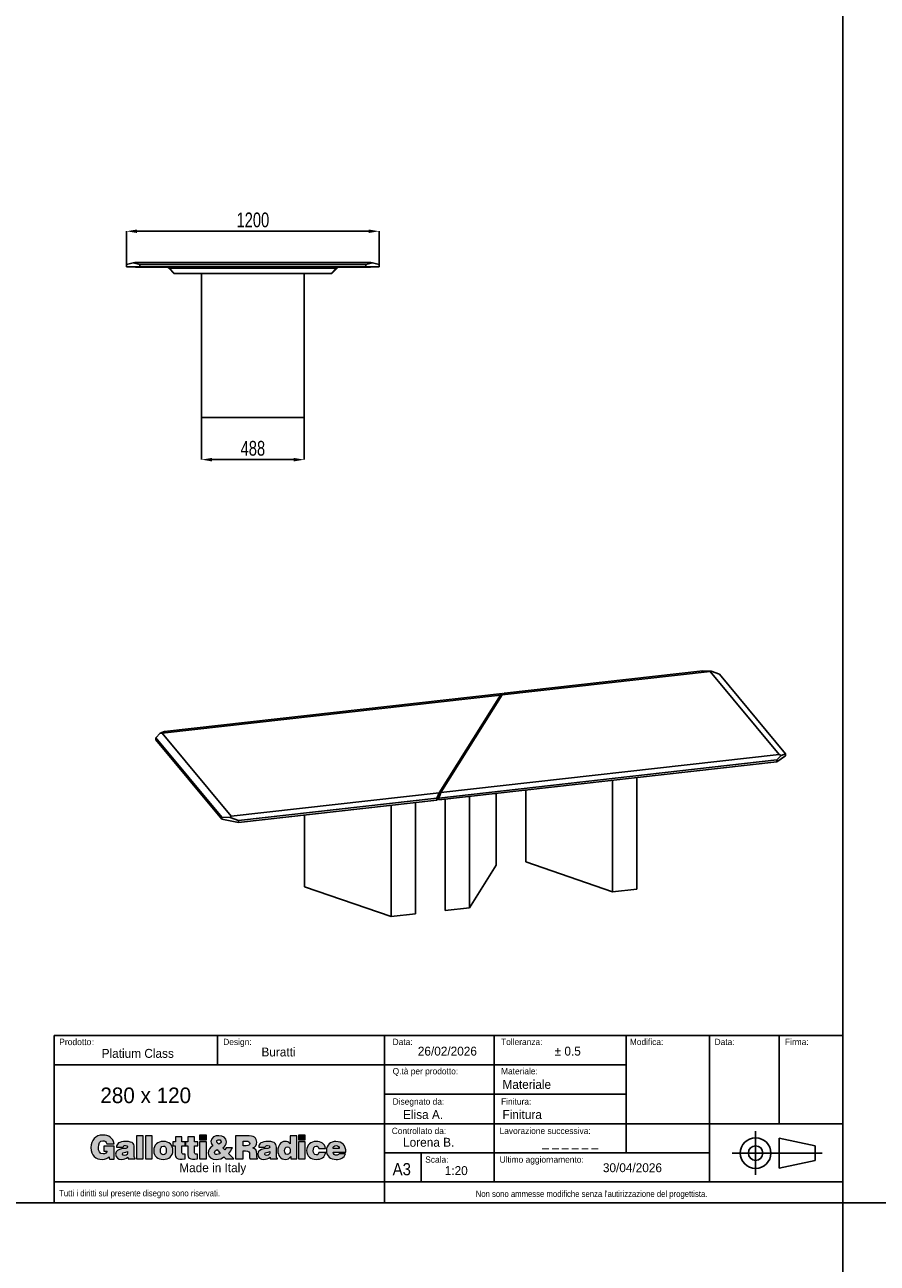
# Model space of a CAD drawing. Header units: millimetres. Extents: x 100 to 18140, y -17694 to 5840.
# Tile 13 of 19: x 4416 to 8464, y -5927 to -44. Entities that reach past the tile are written whole.
import ezdxf

# ---------------------------------------------------------------- set-up
doc = ezdxf.new("R2010")
doc.units = ezdxf.units.MM
doc.header["$LTSCALE"] = 20
doc.header["$PDSIZE"] = -1
doc.linetypes.add('PHANTOM', pattern=[12.7, 6.35, -1.27, 1.27, -1.27, 1.27, -1.27])
doc.layers.add('ANNOTAZIONI', color=8, linetype='Continuous')
doc.styles.add('SLDTEXTSTYLE1', font='GOTHIC.TTF', dxfattribs={"width": 0.913})
doc.styles.add('SLDTEXTSTYLE2', font='arial.ttf', dxfattribs={"width": 0.948})
doc.styles.add('SLDTEXTSTYLE3', font='arial.ttf', dxfattribs={"width": 0.948})
doc.styles.add('SLDTEXTSTYLE4', font='ARIALN.TTF', dxfattribs={"width": 0.87})
doc.dimstyles.new('SLDDIMSTYLE0', dxfattribs={"dimtxt": 70, "dimasz": 50, "dimexe": 0, "dimexo": 0.0625, "dimgap": 17.5, "dimtad": 1, "dimdec": 1, "dimrnd": 1e-09, "dimzin": 12, "dimdsep": 46, "dimtxsty": 'SLDTEXTSTYLE4', "dimsah": 1, "dimcen": 0.09, "dimadec": 0, "dimazin": 3, "dimtfac": 1, "dimtdec": 1, "dimtofl": 0, "dimtmove": 0, "dimatfit": 3, "dimfxl": 1, "dimfrac": 2, "dimtolj": 1, "dimtzin": 12, "dimarcsym": 0})

# ---------------------------------------------------------------- blocks, each defined once
blk = doc.blocks.new('logo_punti di controllo')
at = {"layer": 'ANNOTAZIONI'}
h = blk.add_hatch(color=256, dxfattribs=at)
edge = h.paths.add_edge_path(flags=0)
edge.add_line((564, 61), (564, 214))
edge.add_line((564, 214), (440, 214))
edge.add_line((440, 214), (440, 154))
edge.add_line((440, 154), (480, 154))
edge.add_spline(control_points=[(480, 154), (476, 135), (452, 122), (434, 122), (388, 122), (376, 158), (376, 197), (376, 246), (393, 278), (429, 278), (452, 278), (468, 266), (475, 243)], knot_values=[31.661, 31.661, 31.661, 31.661, 32.661, 32.661, 32.661, 33.661, 33.661, 33.661, 34.661, 34.661, 34.661, 35.661, 35.661, 35.661, 35.661], weights=[1, 1, 1, 1, 1, 1, 1, 1, 1, 1, 1, 1, 1], degree=3, periodic=0)
edge.add_line((475, 243), (561, 243))
edge.add_spline(control_points=[(561, 243), (550, 311), (496, 345), (430, 345), (341, 345), (286, 285), (286, 197), (286, 100), (349, 55), (419, 55), (463, 55), (488, 71), (502, 88)], knot_values=[47.825, 47.825, 47.825, 47.825, 48.825, 48.825, 48.825, 49.825, 49.825, 49.825, 50.825, 50.825, 50.825, 51.825, 51.825, 51.825, 51.825], weights=[1, 1, 1, 1, 1, 1, 1, 1, 1, 1, 1, 1, 1], degree=3, periodic=0)
edge.add_line((502, 88), (506, 61))
edge.add_line((506, 61), (564, 61))
for points in [[(908, 62), (908, 338), (828, 338), (828, 62)], [(1015, 62), (1015, 338), (935, 338), (935, 62)], [(1577, 345), (1577, 289), (1657, 289), (1657, 345)], [(2752, 345), (2752, 289), (2832, 289), (2832, 345)], [(1657, 62), (1657, 263), (1577, 263), (1577, 62)], [(2832, 62), (2832, 263), (2752, 263), (2752, 62)]]:
    blk.add_hatch(color=256, dxfattribs=at).paths.add_polyline_path(points, flags=0)
h = blk.add_hatch(color=256, dxfattribs=at)
edge = h.paths.add_edge_path(flags=0)
edge.add_line((1405, 62), (1405, 119))
edge.add_spline(control_points=[(1405, 119), (1401, 119), (1396, 119), (1392, 119), (1370, 119), (1367, 126), (1367, 144), (1367, 168), (1367, 193), (1367, 217)], knot_values=[0, 0, 0, 0, 1.792, 1.792, 1.792, 2.792, 2.792, 2.792, 13.111, 13.111, 13.111, 13.111], weights=[1, 1, 1, 1, 1, 1, 1, 1, 1, 1], degree=3, periodic=0)
edge.add_line((1367, 217), (1406, 217))
edge.add_line((1406, 217), (1406, 263))
edge.add_line((1406, 263), (1367, 263))
edge.add_line((1367, 263), (1367, 325))
edge.add_line((1367, 325), (1289, 325))
edge.add_line((1289, 325), (1289, 263))
edge.add_line((1289, 263), (1259, 263))
edge.add_line((1259, 263), (1259, 217))
edge.add_line((1259, 217), (1288, 217))
edge.add_spline(control_points=[(1288, 217), (1288, 189), (1288, 161), (1288, 133), (1288, 64), (1300, 56), (1405, 62)], knot_values=[74.044, 74.044, 74.044, 74.044, 85.937, 85.937, 85.937, 86.937, 86.937, 86.937, 86.937], weights=[1, 1, 1, 1, 1, 1, 1], degree=3, periodic=0)
h = blk.add_hatch(color=256, dxfattribs=at)
edge = h.paths.add_edge_path(flags=0)
edge.add_line((1554, 62), (1554, 119))
edge.add_spline(control_points=[(1554, 119), (1550, 119), (1546, 119), (1542, 119), (1520, 119), (1517, 126), (1517, 144), (1517, 168), (1517, 193), (1517, 217)], knot_values=[0, 0, 0, 0, 1.792, 1.792, 1.792, 2.792, 2.792, 2.792, 13.111, 13.111, 13.111, 13.111], weights=[1, 1, 1, 1, 1, 1, 1, 1, 1, 1], degree=3, periodic=0)
edge.add_line((1517, 217), (1555, 217))
edge.add_line((1555, 217), (1555, 263))
edge.add_line((1555, 263), (1517, 263))
edge.add_line((1517, 263), (1517, 325))
edge.add_line((1517, 325), (1438, 325))
edge.add_line((1438, 325), (1438, 263))
edge.add_line((1438, 263), (1409, 263))
edge.add_line((1409, 263), (1409, 217))
edge.add_line((1409, 217), (1437, 217))
edge.add_spline(control_points=[(1437, 217), (1437, 189), (1437, 161), (1437, 133), (1437, 64), (1450, 56), (1554, 62)], knot_values=[74.041, 74.041, 74.041, 74.041, 85.934, 85.934, 85.934, 86.934, 86.934, 86.934, 86.934], weights=[1, 1, 1, 1, 1, 1, 1], degree=3, periodic=0)
h = blk.add_hatch(color=256, dxfattribs=at)
edge = h.paths.add_edge_path(flags=0)
edge.add_line((1866, 85), (1888, 62))
edge.add_line((1888, 62), (1984, 62))
edge.add_line((1984, 62), (1921, 127))
edge.add_spline(control_points=[(1921, 127), (1940, 147), (1954, 170), (1967, 194)], knot_values=[26.367462, 26.367462, 26.367462, 26.367462, 27.367462, 27.367462, 27.367462, 27.367462], weights=[1, 1, 1, 1], degree=3, periodic=0)
edge.add_line((1967, 194), (1894, 194))
edge.add_spline(control_points=[(1894, 194), (1890, 185), (1884, 177), (1876, 171)], knot_values=[37.686462, 37.686462, 37.686462, 37.686462, 38.686462, 38.686462, 38.686462, 38.686462], weights=[1, 1, 1, 1], degree=3, periodic=0)
edge.add_line((1876, 171), (1853, 195))
edge.add_spline(control_points=[(1853, 195), (1881, 211), (1897, 232), (1897, 265), (1897, 310), (1856, 338), (1805, 338), (1762, 338), (1712, 321), (1712, 269), (1712, 248), (1721, 232), (1735, 217)], knot_values=[43.525807, 43.525807, 43.525807, 43.525807, 44.525807, 44.525807, 44.525807, 45.525807, 45.525807, 45.525807, 46.525807, 46.525807, 46.525807, 47.525807, 47.525807, 47.525807, 47.525807], weights=[1, 1, 1, 1, 1, 1, 1, 1, 1, 1, 1, 1, 1], degree=3, periodic=0)
edge.add_spline(control_points=[(1735, 217), (1700, 200), (1677, 172), (1677, 131), (1677, 78), (1724, 55), (1775, 55), (1811, 55), (1848, 70), (1866, 85)], knot_values=[47.525807, 47.525807, 47.525807, 47.525807, 48.525807, 48.525807, 48.525807, 49.525807, 49.525807, 49.525807, 50.525807, 50.525807, 50.525807, 50.525807], weights=[1, 1, 1, 1, 1, 1, 1, 1, 1, 1], degree=3, periodic=0)
edge = h.paths.add_edge_path(flags=0)
edge.add_line((1784, 172), (1820, 134))
edge.add_spline(control_points=[(1820, 134), (1825, 129), (1823, 130), (1812, 123)], knot_values=[0, 0, 0, 0, 1, 1, 1, 1], weights=[1, 1, 1, 1], degree=3, periodic=0)
edge.add_spline(control_points=[(1812, 123), (1804, 119), (1790, 113), (1781, 113), (1765, 113), (1754, 122), (1754, 139), (1754, 154), (1769, 164), (1784, 172)], knot_values=[1, 1, 1, 1, 2, 2, 2, 3, 3, 3, 4, 4, 4, 4], weights=[1, 1, 1, 1, 1, 1, 1, 1, 1, 1], degree=3, periodic=0)
edge = h.paths.add_edge_path(flags=0)
edge.add_spline(control_points=[(1804, 237), (1791, 246), (1781, 256), (1781, 269), (1781, 285), (1794, 290), (1807, 290)], knot_values=[2, 2, 2, 2, 3, 3, 3, 4, 4, 4, 4], weights=[1, 1, 1, 1, 1, 1, 1], degree=3, periodic=0)
edge.add_spline(control_points=[(1807, 290), (1816, 290), (1827, 286), (1831, 278)], knot_values=[0, 0, 0, 0, 1, 1, 1, 1], weights=[1, 1, 1, 1], degree=3, periodic=0)
edge.add_spline(control_points=[(1831, 278), (1838, 255), (1822, 246), (1804, 237)], knot_values=[1, 1, 1, 1, 2, 2, 2, 2], weights=[1, 1, 1, 1], degree=3, periodic=0)
h = blk.add_hatch(color=256, dxfattribs=at)
edge = h.paths.add_edge_path(flags=0)
edge.add_line((2094, 158), (2122, 158))
edge.add_spline(control_points=[(2122, 158), (2164, 158), (2170, 146), (2170, 110), (2170, 86), (2172, 68), (2175, 62)], knot_values=[0, 0, 0, 0, 1, 1, 1, 2, 2, 2, 2], weights=[1, 1, 1, 1, 1, 1, 1], degree=3, periodic=0)
edge.add_line((2175, 62), (2266, 62))
edge.add_line((2266, 62), (2266, 70))
edge.add_spline(control_points=[(2266, 70), (2256, 70), (2257, 83), (2257, 119), (2257, 174), (2239, 181), (2210, 192)], knot_values=[16.174, 16.174, 16.174, 16.174, 17.174, 17.174, 17.174, 18.174, 18.174, 18.174, 18.174], weights=[1, 1, 1, 1, 1, 1, 1], degree=3, periodic=0)
edge.add_spline(control_points=[(2210, 192), (2242, 201), (2256, 228), (2256, 259), (2256, 313), (2226, 338), (2134, 338), (2091, 338), (2047, 338), (2004, 338)], knot_values=[18.174, 18.174, 18.174, 18.174, 19.174, 19.174, 19.174, 20.174, 20.174, 20.174, 38.639, 38.639, 38.639, 38.639], weights=[1, 1, 1, 1, 1, 1, 1, 1, 1, 1], degree=3, periodic=0)
edge.add_line((2004, 338), (2004, 62))
edge.add_line((2004, 62), (2094, 62))
edge.add_line((2094, 62), (2094, 158))
edge = h.paths.add_edge_path(flags=0)
edge.add_line((2094, 219), (2094, 274))
edge.add_spline(control_points=[(2094, 274), (2108, 274), (2122, 274), (2136, 274), (2157, 274), (2173, 264), (2173, 245), (2173, 226), (2158, 219), (2130, 219), (2118, 219), (2106, 219), (2094, 219)], knot_values=[0, 0, 0, 0, 5.974, 5.974, 5.974, 6.974, 6.974, 6.974, 7.974, 7.974, 7.974, 13.024, 13.024, 13.024, 13.024], weights=[1, 1, 1, 1, 1, 1, 1, 1, 1, 1, 1, 1, 1], degree=3, periodic=0)
h = blk.add_hatch(color=256, dxfattribs=at)
edge = h.paths.add_edge_path(flags=0)
edge.add_line((2659, 62), (2730, 62))
edge.add_line((2730, 62), (2730, 338))
edge.add_line((2730, 338), (2651, 338))
edge.add_line((2651, 338), (2651, 243))
edge.add_spline(control_points=[(2651, 243), (2634, 262), (2616, 269), (2591, 269), (2543, 269), (2506, 225), (2506, 159), (2506, 102), (2537, 56), (2597, 56), (2623, 56), (2640, 64), (2659, 89)], knot_values=[63.921, 63.921, 63.921, 63.921, 64.921, 64.921, 64.921, 65.921, 65.921, 65.921, 66.921, 66.921, 66.921, 67.921, 67.921, 67.921, 67.921], weights=[1, 1, 1, 1, 1, 1, 1, 1, 1, 1, 1, 1, 1], degree=3, periodic=0)
edge.add_line((2659, 89), (2659, 62))
edge = h.paths.add_edge_path(flags=0)
edge.add_spline(control_points=[(2619, 207), (2646, 207), (2653, 183), (2653, 161), (2653, 137), (2645, 114), (2617, 114)], knot_values=[2, 2, 2, 2, 3, 3, 3, 4, 4, 4, 4], weights=[1, 1, 1, 1, 1, 1, 1], degree=3, periodic=0)
edge.add_spline(control_points=[(2617, 114), (2591, 114), (2586, 138), (2586, 159), (2586, 182), (2593, 207), (2619, 207)], knot_values=[0, 0, 0, 0, 1, 1, 1, 2, 2, 2, 2], weights=[1, 1, 1, 1, 1, 1, 1], degree=3, periodic=0)
h = blk.add_hatch(color=256, dxfattribs=at)
edge = h.paths.add_edge_path(flags=0)
edge.add_line((730, 62), (812, 62))
edge.add_line((812, 62), (812, 66))
edge.add_spline(control_points=[(812, 66), (802, 74), (802, 80), (802, 92), (802, 123), (802, 154), (802, 185), (802, 233), (796, 269), (701, 269), (621, 269), (591, 244), (591, 201)], knot_values=[0.543, 0.543, 0.543, 0.543, 1.543, 1.543, 1.543, 14.848, 14.848, 14.848, 15.848, 15.848, 15.848, 16.848, 16.848, 16.848, 16.848], weights=[1, 1, 1, 1, 1, 1, 1, 1, 1, 1, 1, 1, 1], degree=3, periodic=0)
edge.add_line((591, 201), (668, 201))
edge.add_spline(control_points=[(668, 201), (670, 218), (685, 221), (696, 221), (704, 221), (722, 219), (722, 204), (722, 167), (579, 208), (579, 117), (579, 75), (613, 56), (651, 56), (680, 56), (703, 62), (726, 84)], knot_values=[27.71, 27.71, 27.71, 27.71, 28.71, 28.71, 28.71, 29.71, 29.71, 29.71, 30.71, 30.71, 30.71, 31.71, 31.71, 31.71, 32.71, 32.71, 32.71, 32.71], weights=[1, 1, 1, 1, 1, 1, 1, 1, 1, 1, 1, 1, 1, 1, 1, 1], degree=3, periodic=0)
edge.add_line((726, 84), (730, 62))
edge = h.paths.add_edge_path(flags=0)
edge.add_spline(control_points=[(722, 151), (724, 123), (715, 102), (687, 102)], knot_values=[2, 2, 2, 2, 3, 3, 3, 3], weights=[1, 1, 1, 1], degree=3, periodic=0)
edge.add_spline(control_points=[(687, 102), (671, 102), (661, 108), (661, 118), (661, 144), (696, 138), (722, 151)], knot_values=[0, 0, 0, 0, 1, 1, 1, 2, 2, 2, 2], weights=[1, 1, 1, 1, 1, 1, 1], degree=3, periodic=0)
h = blk.add_hatch(color=256, dxfattribs=at)
edge = h.paths.add_edge_path(flags=0)
edge.add_spline(control_points=[(1260, 164), (1260, 227), (1217, 269), (1146, 269), (1078, 269), (1032, 230), (1032, 160)], knot_values=[2, 2, 2, 2, 3, 3, 3, 4, 4, 4, 4], weights=[1, 1, 1, 1, 1, 1, 1], degree=3, periodic=0)
edge.add_spline(control_points=[(1032, 160), (1032, 92), (1082, 56), (1146, 56), (1211, 56), (1260, 91), (1260, 164)], knot_values=[0, 0, 0, 0, 1, 1, 1, 2, 2, 2, 2], weights=[1, 1, 1, 1, 1, 1, 1], degree=3, periodic=0)
edge = h.paths.add_edge_path(flags=0)
edge.add_spline(control_points=[(1146, 110), (1126, 110), (1112, 126), (1112, 164), (1112, 187), (1120, 215), (1147, 215)], knot_values=[2, 2, 2, 2, 3, 3, 3, 4, 4, 4, 4], weights=[1, 1, 1, 1, 1, 1, 1], degree=3, periodic=0)
edge.add_spline(control_points=[(1147, 215), (1168, 216), (1181, 194), (1181, 164), (1181, 126), (1168, 110), (1146, 110)], knot_values=[0, 0, 0, 0, 1, 1, 1, 2, 2, 2, 2], weights=[1, 1, 1, 1, 1, 1, 1], degree=3, periodic=0)
h = blk.add_hatch(color=256, dxfattribs=at)
edge = h.paths.add_edge_path(flags=0)
edge.add_line((2419, 62), (2501, 62))
edge.add_line((2501, 62), (2501, 66))
edge.add_spline(control_points=[(2501, 66), (2491, 74), (2490, 80), (2490, 92), (2490, 123), (2490, 154), (2490, 185), (2490, 233), (2485, 269), (2390, 269), (2310, 269), (2280, 244), (2280, 201)], knot_values=[0.543, 0.543, 0.543, 0.543, 1.543, 1.543, 1.543, 14.848, 14.848, 14.848, 15.848, 15.848, 15.848, 16.848, 16.848, 16.848, 16.848], weights=[1, 1, 1, 1, 1, 1, 1, 1, 1, 1, 1, 1, 1], degree=3, periodic=0)
edge.add_line((2280, 201), (2357, 201))
edge.add_spline(control_points=[(2357, 201), (2358, 218), (2373, 221), (2385, 221), (2393, 221), (2411, 219), (2411, 204), (2411, 167), (2268, 208), (2268, 117), (2268, 75), (2301, 56), (2339, 56), (2369, 56), (2392, 62), (2415, 84)], knot_values=[27.709, 27.709, 27.709, 27.709, 28.709, 28.709, 28.709, 29.709, 29.709, 29.709, 30.709, 30.709, 30.709, 31.709, 31.709, 31.709, 32.709, 32.709, 32.709, 32.709], weights=[1, 1, 1, 1, 1, 1, 1, 1, 1, 1, 1, 1, 1, 1, 1, 1], degree=3, periodic=0)
edge.add_line((2415, 84), (2419, 62))
edge = h.paths.add_edge_path(flags=0)
edge.add_spline(control_points=[(2411, 151), (2412, 123), (2403, 102), (2375, 102)], knot_values=[2, 2, 2, 2, 3, 3, 3, 3], weights=[1, 1, 1, 1], degree=3, periodic=0)
edge.add_spline(control_points=[(2375, 102), (2360, 102), (2350, 108), (2350, 118), (2350, 144), (2385, 138), (2411, 151)], knot_values=[0, 0, 0, 0, 1, 1, 1, 2, 2, 2, 2], weights=[1, 1, 1, 1, 1, 1, 1], degree=3, periodic=0)
h = blk.add_hatch(color=256, dxfattribs=at)
edge = h.paths.add_edge_path(flags=0)
edge.add_line((2991, 186), (3072, 186))
edge.add_spline(control_points=[(3072, 186), (3067, 246), (3016, 269), (2962, 269), (2896, 269), (2848, 229), (2848, 161), (2848, 93), (2898, 56), (2962, 56), (3018, 56), (3067, 79), (3074, 140)], knot_values=[0, 0, 0, 0, 1, 1, 1, 2, 2, 2, 3, 3, 3, 4, 4, 4, 4], weights=[1, 1, 1, 1, 1, 1, 1, 1, 1, 1, 1, 1, 1], degree=3, periodic=0)
edge.add_line((3074, 140), (2993, 140))
edge.add_spline(control_points=[(2993, 140), (2991, 124), (2983, 110), (2962, 110), (2939, 110), (2927, 130), (2927, 160), (2927, 184), (2932, 215), (2962, 215), (2971, 215), (2978, 212), (2983, 207)], knot_values=[15.404, 15.404, 15.404, 15.404, 16.404, 16.404, 16.404, 17.404, 17.404, 17.404, 18.404, 18.404, 18.404, 19.404, 19.404, 19.404, 19.404], weights=[1, 1, 1, 1, 1, 1, 1, 1, 1, 1, 1, 1, 1], degree=3, periodic=0)
edge.add_spline(control_points=[(2983, 207), (2988, 202), (2991, 195), (2991, 186)], knot_values=[19.404, 19.404, 19.404, 19.404, 20.404, 20.404, 20.404, 20.404], weights=[1, 1, 1, 1], degree=3, periodic=0)
h = blk.add_hatch(color=256, dxfattribs=at)
edge = h.paths.add_edge_path(flags=0)
edge.add_line((3162, 144), (3314, 144))
edge.add_spline(control_points=[(3314, 144), (3316, 217), (3271, 269), (3196, 269), (3132, 269), (3083, 226), (3083, 161), (3083, 93), (3132, 56), (3197, 56), (3244, 56), (3294, 73), (3308, 123)], knot_values=[0, 0, 0, 0, 1, 1, 1, 2, 2, 2, 3, 3, 3, 4, 4, 4, 4], weights=[1, 1, 1, 1, 1, 1, 1, 1, 1, 1, 1, 1, 1], degree=3, periodic=0)
edge.add_line((3308, 123), (3232, 123))
edge.add_spline(control_points=[(3232, 123), (3226, 111), (3214, 105), (3202, 105), (3181, 105), (3162, 121), (3162, 144)], knot_values=[14.806, 14.806, 14.806, 14.806, 15.806, 15.806, 15.806, 16.806, 16.806, 16.806, 16.806], weights=[1, 1, 1, 1, 1, 1, 1], degree=3, periodic=0)
edge = h.paths.add_edge_path(flags=0)
edge.add_line((3235, 185), (3162, 185))
edge.add_spline(control_points=[(3162, 185), (3162, 207), (3176, 220), (3199, 220), (3218, 220), (3235, 203), (3235, 185)], knot_values=[0, 0, 0, 0, 1, 1, 1, 2, 2, 2, 2], weights=[1, 1, 1, 1, 1, 1, 1], degree=3, periodic=0)
at = {"color": 7, "linetype": 'Continuous', "lineweight": 18}
for points, knots in [([(561, 243), (550, 311), (496, 345), (430, 345), (341, 345), (286, 285), (286, 197), (286, 100), (349, 55), (419, 55), (463, 55), (488, 71), (502, 88)], [47.825, 47.825, 47.825, 47.825, 48.825, 48.825, 48.825, 49.825, 49.825, 49.825, 50.825, 50.825, 50.825, 51.825, 51.825, 51.825, 51.825]), ([(1853, 195), (1881, 211), (1897, 232), (1897, 265), (1897, 310), (1856, 338), (1805, 338), (1762, 338), (1712, 321), (1712, 269), (1712, 248), (1721, 232), (1735, 217)], [43.525807, 43.525807, 43.525807, 43.525807, 44.525807, 44.525807, 44.525807, 45.525807, 45.525807, 45.525807, 46.525807, 46.525807, 46.525807, 47.525807, 47.525807, 47.525807, 47.525807]), ([(2210, 192), (2242, 201), (2256, 228), (2256, 259), (2256, 313), (2226, 338), (2134, 338), (2091, 338), (2047, 338), (2004, 338)], [18.174, 18.174, 18.174, 18.174, 19.174, 19.174, 19.174, 20.174, 20.174, 20.174, 38.639, 38.639, 38.639, 38.639]), ([(480, 154), (476, 135), (452, 122), (434, 122), (388, 122), (376, 158), (376, 197), (376, 246), (393, 278), (429, 278), (452, 278), (468, 266), (475, 243)], [31.661, 31.661, 31.661, 31.661, 32.661, 32.661, 32.661, 33.661, 33.661, 33.661, 34.661, 34.661, 34.661, 35.661, 35.661, 35.661, 35.661]), ([(668, 201), (670, 218), (685, 221), (696, 221), (704, 221), (722, 219), (722, 204), (722, 167), (579, 208), (579, 117), (579, 75), (613, 56), (651, 56), (680, 56), (703, 62), (726, 84)], [27.71, 27.71, 27.71, 27.71, 28.71, 28.71, 28.71, 29.71, 29.71, 29.71, 30.71, 30.71, 30.71, 31.71, 31.71, 31.71, 32.71, 32.71, 32.71, 32.71]), ([(812, 66), (802, 74), (802, 80), (802, 92), (802, 123), (802, 154), (802, 185), (802, 233), (796, 269), (701, 269), (621, 269), (591, 244), (591, 201)], [0.543, 0.543, 0.543, 0.543, 1.543, 1.543, 1.543, 14.848, 14.848, 14.848, 15.848, 15.848, 15.848, 16.848, 16.848, 16.848, 16.848]), ([(687, 102), (671, 102), (661, 108), (661, 118), (661, 144), (696, 138), (722, 151)], [0, 0, 0, 0, 1, 1, 1, 2, 2, 2, 2]), ([(1260, 164), (1260, 227), (1217, 269), (1146, 269), (1078, 269), (1032, 230), (1032, 160)], [2, 2, 2, 2, 3, 3, 3, 4, 4, 4, 4]), ([(1032, 160), (1032, 92), (1082, 56), (1146, 56), (1211, 56), (1260, 91), (1260, 164)], [0, 0, 0, 0, 1, 1, 1, 2, 2, 2, 2]), ([(1146, 110), (1126, 110), (1112, 126), (1112, 164), (1112, 187), (1120, 215), (1147, 215)], [2, 2, 2, 2, 3, 3, 3, 4, 4, 4, 4]), ([(1147, 215), (1168, 216), (1181, 194), (1181, 164), (1181, 126), (1168, 110), (1146, 110)], [0, 0, 0, 0, 1, 1, 1, 2, 2, 2, 2]), ([(1288, 217), (1288, 189), (1288, 161), (1288, 133), (1288, 64), (1300, 56), (1405, 62)], [74.044, 74.044, 74.044, 74.044, 85.937, 85.937, 85.937, 86.937, 86.937, 86.937, 86.937]), ([(1405, 119), (1401, 119), (1396, 119), (1392, 119), (1370, 119), (1367, 126), (1367, 144), (1367, 168), (1367, 193), (1367, 217)], [0, 0, 0, 0, 1.792, 1.792, 1.792, 2.792, 2.792, 2.792, 13.111, 13.111, 13.111, 13.111]), ([(1437, 217), (1437, 189), (1437, 161), (1437, 133), (1437, 64), (1450, 56), (1554, 62)], [74.041, 74.041, 74.041, 74.041, 85.934, 85.934, 85.934, 86.934, 86.934, 86.934, 86.934]), ([(1554, 119), (1550, 119), (1546, 119), (1542, 119), (1520, 119), (1517, 126), (1517, 144), (1517, 168), (1517, 193), (1517, 217)], [0, 0, 0, 0, 1.792, 1.792, 1.792, 2.792, 2.792, 2.792, 13.111, 13.111, 13.111, 13.111]), ([(1735, 217), (1700, 200), (1677, 172), (1677, 131), (1677, 78), (1724, 55), (1775, 55), (1811, 55), (1848, 70), (1866, 85)], [47.525807, 47.525807, 47.525807, 47.525807, 48.525807, 48.525807, 48.525807, 49.525807, 49.525807, 49.525807, 50.525807, 50.525807, 50.525807, 50.525807]), ([(1812, 123), (1804, 119), (1790, 113), (1781, 113), (1765, 113), (1754, 122), (1754, 139), (1754, 154), (1769, 164), (1784, 172)], [1, 1, 1, 1, 2, 2, 2, 3, 3, 3, 4, 4, 4, 4]), ([(1804, 237), (1791, 246), (1781, 256), (1781, 269), (1781, 285), (1794, 290), (1807, 290)], [2, 2, 2, 2, 3, 3, 3, 4, 4, 4, 4]), ([(2094, 274), (2108, 274), (2122, 274), (2136, 274), (2157, 274), (2173, 264), (2173, 245), (2173, 226), (2158, 219), (2130, 219), (2118, 219), (2106, 219), (2094, 219)], [0, 0, 0, 0, 5.974, 5.974, 5.974, 6.974, 6.974, 6.974, 7.974, 7.974, 7.974, 13.024, 13.024, 13.024, 13.024]), ([(2122, 158), (2164, 158), (2170, 146), (2170, 110), (2170, 86), (2172, 68), (2175, 62)], [0, 0, 0, 0, 1, 1, 1, 2, 2, 2, 2]), ([(2266, 70), (2256, 70), (2257, 83), (2257, 119), (2257, 174), (2239, 181), (2210, 192)], [16.174, 16.174, 16.174, 16.174, 17.174, 17.174, 17.174, 18.174, 18.174, 18.174, 18.174]), ([(2357, 201), (2358, 218), (2373, 221), (2385, 221), (2393, 221), (2411, 219), (2411, 204), (2411, 167), (2268, 208), (2268, 117), (2268, 75), (2301, 56), (2339, 56), (2369, 56), (2392, 62), (2415, 84)], [27.709, 27.709, 27.709, 27.709, 28.709, 28.709, 28.709, 29.709, 29.709, 29.709, 30.709, 30.709, 30.709, 31.709, 31.709, 31.709, 32.709, 32.709, 32.709, 32.709]), ([(2501, 66), (2491, 74), (2490, 80), (2490, 92), (2490, 123), (2490, 154), (2490, 185), (2490, 233), (2485, 269), (2390, 269), (2310, 269), (2280, 244), (2280, 201)], [0.543, 0.543, 0.543, 0.543, 1.543, 1.543, 1.543, 14.848, 14.848, 14.848, 15.848, 15.848, 15.848, 16.848, 16.848, 16.848, 16.848]), ([(2375, 102), (2360, 102), (2350, 108), (2350, 118), (2350, 144), (2385, 138), (2411, 151)], [0, 0, 0, 0, 1, 1, 1, 2, 2, 2, 2]), ([(2651, 243), (2634, 262), (2616, 269), (2591, 269), (2543, 269), (2506, 225), (2506, 159), (2506, 102), (2537, 56), (2597, 56), (2623, 56), (2640, 64), (2659, 89)], [63.921, 63.921, 63.921, 63.921, 64.921, 64.921, 64.921, 65.921, 65.921, 65.921, 66.921, 66.921, 66.921, 67.921, 67.921, 67.921, 67.921]), ([(2617, 114), (2591, 114), (2586, 138), (2586, 159), (2586, 182), (2593, 207), (2619, 207)], [0, 0, 0, 0, 1, 1, 1, 2, 2, 2, 2]), ([(2619, 207), (2646, 207), (2653, 183), (2653, 161), (2653, 137), (2645, 114), (2617, 114)], [2, 2, 2, 2, 3, 3, 3, 4, 4, 4, 4]), ([(3072, 186), (3067, 246), (3016, 269), (2962, 269), (2896, 269), (2848, 229), (2848, 161), (2848, 93), (2898, 56), (2962, 56), (3018, 56), (3067, 79), (3074, 140)], [0, 0, 0, 0, 1, 1, 1, 2, 2, 2, 3, 3, 3, 4, 4, 4, 4]), ([(2993, 140), (2991, 124), (2983, 110), (2962, 110), (2939, 110), (2927, 130), (2927, 160), (2927, 184), (2932, 215), (2962, 215), (2971, 215), (2978, 212), (2983, 207)], [15.404, 15.404, 15.404, 15.404, 16.404, 16.404, 16.404, 17.404, 17.404, 17.404, 18.404, 18.404, 18.404, 19.404, 19.404, 19.404, 19.404]), ([(3314, 144), (3316, 217), (3271, 269), (3196, 269), (3132, 269), (3083, 226), (3083, 161), (3083, 93), (3132, 56), (3197, 56), (3244, 56), (3294, 73), (3308, 123)], [0, 0, 0, 0, 1, 1, 1, 2, 2, 2, 3, 3, 3, 4, 4, 4, 4]), ([(3162, 185), (3162, 207), (3176, 220), (3199, 220), (3218, 220), (3235, 203), (3235, 185)], [0, 0, 0, 0, 1, 1, 1, 2, 2, 2, 2]), ([(3232, 123), (3226, 111), (3214, 105), (3202, 105), (3181, 105), (3162, 121), (3162, 144)], [14.806, 14.806, 14.806, 14.806, 15.806, 15.806, 15.806, 16.806, 16.806, 16.806, 16.806])]:
    blk.add_open_spline(points, degree=3, knots=knots, dxfattribs=at)
for points, degree in [([(828, 338), (828, 200), (828, 62)], 2), ([(908, 338), (868, 338), (828, 338)], 2), ([(908, 62), (908, 200), (908, 338)], 2), ([(935, 338), (935, 200), (935, 62)], 2), ([(1015, 338), (975, 338), (935, 338)], 2), ([(1015, 62), (1015, 200), (1015, 338)], 2), ([(1289, 325), (1289, 304), (1289, 284), (1289, 263)], 3), ([(1367, 325), (1341, 325), (1315, 325), (1289, 325)], 3), ([(1367, 263), (1367, 284), (1367, 304), (1367, 325)], 3), ([(1438, 325), (1438, 304), (1438, 284), (1438, 263)], 3), ([(1517, 325), (1491, 325), (1465, 325), (1438, 325)], 3), ([(1517, 263), (1517, 284), (1517, 304), (1517, 325)], 3), ([(1577, 345), (1577, 317), (1577, 289)], 2), ([(1657, 345), (1617, 345), (1577, 345)], 2), ([(1657, 289), (1657, 317), (1657, 345)], 2), ([(2004, 338), (2004, 246), (2004, 154), (2004, 62)], 3), ([(2651, 338), (2651, 306), (2651, 274), (2651, 243)], 3), ([(2730, 338), (2704, 338), (2677, 338), (2651, 338)], 3), ([(2730, 62), (2730, 154), (2730, 246), (2730, 338)], 3), ([(2752, 345), (2752, 317), (2752, 289)], 2), ([(2832, 345), (2792, 345), (2752, 345)], 2), ([(2832, 289), (2832, 317), (2832, 345)], 2), ([(440, 214), (440, 194), (440, 174), (440, 154)], 3), ([(564, 214), (523, 214), (482, 214), (440, 214)], 3), ([(440, 154), (454, 154), (467, 154), (480, 154)], 3), ([(475, 243), (503, 243), (532, 243), (561, 243)], 3), ([(564, 61), (564, 112), (564, 163), (564, 214)], 3), ([(591, 201), (617, 201), (642, 201), (668, 201)], 3), ([(722, 151), (724, 123), (715, 102), (687, 102)], 3), ([(1259, 263), (1259, 248), (1259, 232), (1259, 217)], 3), ([(1289, 263), (1279, 263), (1269, 263), (1259, 263)], 3), ([(1259, 217), (1269, 217), (1278, 217), (1288, 217)], 3), ([(1406, 263), (1393, 263), (1380, 263), (1367, 263)], 3), ([(1367, 217), (1380, 217), (1393, 217), (1406, 217)], 3), ([(1406, 217), (1406, 232), (1406, 248), (1406, 263)], 3), ([(1409, 263), (1409, 248), (1409, 232), (1409, 217)], 3), ([(1438, 263), (1429, 263), (1419, 263), (1409, 263)], 3), ([(1409, 217), (1418, 217), (1428, 217), (1437, 217)], 3), ([(1555, 263), (1542, 263), (1530, 263), (1517, 263)], 3), ([(1517, 217), (1530, 217), (1542, 217), (1555, 217)], 3), ([(1555, 217), (1555, 232), (1555, 248), (1555, 263)], 3), ([(1577, 289), (1617, 289), (1657, 289)], 2), ([(1577, 263), (1577, 162), (1577, 62)], 2), ([(1657, 263), (1617, 263), (1577, 263)], 2), ([(1657, 62), (1657, 162), (1657, 263)], 2), ([(1784, 172), (1796, 159), (1808, 147), (1820, 134)], 3), ([(1831, 278), (1838, 255), (1822, 246), (1804, 237)], 3), ([(1807, 290), (1816, 290), (1827, 286), (1831, 278)], 3), ([(1876, 171), (1868, 179), (1860, 187), (1853, 195)], 3), ([(1894, 194), (1890, 185), (1884, 177), (1876, 171)], 3), ([(1967, 194), (1943, 194), (1919, 194), (1894, 194)], 3), ([(1921, 127), (1940, 147), (1954, 170), (1967, 194)], 3), ([(2094, 219), (2094, 237), (2094, 255), (2094, 274)], 3), ([(2094, 158), (2103, 158), (2113, 158), (2122, 158)], 3), ([(2094, 62), (2094, 94), (2094, 126), (2094, 158)], 3), ([(2280, 201), (2305, 201), (2331, 201), (2357, 201)], 3), ([(2411, 151), (2412, 123), (2403, 102), (2375, 102)], 3), ([(2752, 289), (2792, 289), (2832, 289)], 2), ([(2752, 263), (2752, 162), (2752, 62)], 2), ([(2832, 263), (2792, 263), (2752, 263)], 2), ([(2832, 62), (2832, 162), (2832, 263)], 2), ([(2983, 207), (2988, 202), (2991, 195), (2991, 186)], 3), ([(2991, 186), (3018, 186), (3045, 186), (3072, 186)], 3), ([(3235, 185), (3211, 185), (3186, 185), (3162, 185)], 3), ([(502, 88), (504, 79), (505, 70), (506, 61)], 3), ([(506, 61), (525, 61), (545, 61), (564, 61)], 3), ([(726, 84), (727, 76), (729, 69), (730, 62)], 3), ([(730, 62), (757, 62), (785, 62), (812, 62)], 3), ([(812, 62), (812, 63), (812, 65), (812, 66)], 3), ([(828, 62), (868, 62), (908, 62)], 2), ([(935, 62), (975, 62), (1015, 62)], 2), ([(1405, 62), (1405, 81), (1405, 100), (1405, 119)], 3), ([(1554, 62), (1554, 81), (1554, 100), (1554, 119)], 3), ([(1577, 62), (1617, 62), (1657, 62)], 2), ([(1820, 134), (1825, 129), (1823, 130), (1812, 123)], 3), ([(1866, 85), (1873, 78), (1881, 70), (1888, 62)], 3), ([(1888, 62), (1920, 62), (1952, 62), (1984, 62)], 3), ([(1984, 62), (1963, 84), (1942, 105), (1921, 127)], 3), ([(2004, 62), (2034, 62), (2064, 62), (2094, 62)], 3), ([(2175, 62), (2205, 62), (2236, 62), (2266, 62)], 3), ([(2266, 62), (2266, 65), (2266, 68), (2266, 70)], 3), ([(2415, 84), (2416, 76), (2417, 69), (2419, 62)], 3), ([(2419, 62), (2446, 62), (2474, 62), (2501, 62)], 3), ([(2501, 62), (2501, 63), (2501, 65), (2501, 66)], 3), ([(2659, 89), (2659, 80), (2659, 71), (2659, 62)], 3), ([(2659, 62), (2683, 62), (2707, 62), (2730, 62)], 3), ([(2752, 62), (2792, 62), (2832, 62)], 2), ([(3074, 140), (3047, 140), (3020, 140), (2993, 140)], 3), ([(3162, 144), (3213, 144), (3264, 144), (3314, 144)], 3), ([(3308, 123), (3282, 123), (3257, 123), (3232, 123)], 3)]:
    blk.add_open_spline(points, degree=degree, dxfattribs=at)
blk = doc.blocks.new('SW_NOTE_0')
at = {"layer": 'ANNOTAZIONI', "color": 0, "attachment_point": 1}
for s, insert, char_height, style in [('Prodotto', (0, 39.3), 30.48, 'SLDTEXTSTYLE2'), (':', (155.5, 38.8), 30, 'SLDTEXTSTYLE1')]:
    blk.add_mtext(s, dxfattribs=dict(at, insert=insert, char_height=char_height, style=style))
blk = doc.blocks.new('*D19')
at = {"layer": 'ANNOTAZIONI', "color": 0, "lineweight": -2, "transparency": 16777216}
for p, q in [((5255.2, -1909.6), (5255.2, -2109.5)), ((5743.2, -1909.6), (5743.2, -2109.5)), ((5305.2, -2109.5), (5693.2, -2109.5))]:
    blk.add_line(p, q, dxfattribs=at)
at = {"layer": 'ANNOTAZIONI', "color": 0, "transparency": 16777216}
for points in [[(5305.2, -2101.2), (5305.2, -2117.9), (5255.2, -2109.5)], [(5693.2, -2101.2), (5693.2, -2117.9), (5743.2, -2109.5)]]:
    blk.add_solid(points, dxfattribs=at)
at = {"layer": 'Defpoints', "color": 0, "transparency": 16777216}
for p in [(5255.2, -1909.5), (5743.2, -1909.5), (5743.2, -2109.5)]:
    blk.add_point(p, dxfattribs=at)
at = {"layer": 'ANNOTAZIONI', "color": 0, "transparency": 16777216, "insert": (5499.2, -2020.5), "char_height": 70, "attachment_point": 2, "style": 'SLDTEXTSTYLE4'}
blk.add_mtext('\\A1;488', dxfattribs=at)
blk = doc.blocks.new('*D20')
at = {"layer": 'ANNOTAZIONI', "color": 0, "lineweight": -2, "transparency": 16777216}
for p, q in [((4899.2, -1183), (4899.2, -1024.4)), ((4949.2, -1024.4), (6049.2, -1024.4)), ((6099.2, -1183), (6099.2, -1024.4))]:
    blk.add_line(p, q, dxfattribs=at)
at = {"layer": 'ANNOTAZIONI', "color": 0, "transparency": 16777216}
for points in [[(4949.2, -1016.1), (4949.2, -1032.7), (4899.2, -1024.4)], [(6049.2, -1016.1), (6049.2, -1032.7), (6099.2, -1024.4)]]:
    blk.add_solid(points, dxfattribs=at)
at = {"layer": 'Defpoints', "color": 0, "transparency": 16777216}
for p in [(6099.2, -1024.4), (4899.2, -1183), (6099.2, -1183)]:
    blk.add_point(p, dxfattribs=at)
at = {"layer": 'ANNOTAZIONI', "color": 0, "transparency": 16777216, "insert": (5499.2, -935.4), "char_height": 70, "attachment_point": 2, "style": 'SLDTEXTSTYLE4'}
blk.add_mtext('\\A1;1200', dxfattribs=at)

msp = doc.modelspace()

# ---------------------------------------------------------------- linework, layer by layer
at = {"color": 7, "linetype": 'Continuous', "lineweight": 18}
for p, q in [((8300, -5640), (8300, 100)), ((8300, 100), (8300, -5640)), ((100, -5640), (8300, -5640)), ((8300, -5640), (100, -5640)), ((8300, -5640), (16500, -5640)), ((8300, -11380), (8300, -5640)), ((16500, -5640), (8300, -5640)), ((8300, -5640), (8300, -11380))]:
    msp.add_line(p, q, dxfattribs=at)
at = {"color": 7, "linetype": 'Continuous', "lineweight": 25}
for p, q in [((4899.2, -1183.02), (4931.02, -1175.06)), ((4931.02, -1175.06), (4939.2, -1173.02)), ((4931.02, -1175.06), (4962.84, -1183.02)), ((4939.2, -1173.02), (6059.2, -1173.02)), ((6035.56, -1183.02), (6067.38, -1175.06)), ((6067.38, -1175.06), (6059.2, -1173.02)), ((6067.38, -1175.06), (6099.2, -1183.02)), ((4899.2, -1193.02), (4899.2, -1183.02)), ((4962.84, -1193.02), (4899.2, -1193.02)), ((4941.2, -1194.52), (4941.2, -1193.02)), ((5003.67, -1194.52), (4941.2, -1194.52)), ((4962.84, -1183.02), (4962.84, -1193.02)), ((6035.56, -1183.02), (4962.84, -1183.02)), ((4962.84, -1193.02), (6035.56, -1193.02)), ((5003.67, -1193.02), (5003.67, -1194.52)), ((5994.73, -1194.52), (5003.67, -1194.52)), ((5099.2, -1199.52), (5099.2, -1194.52)), ((5099.37, -1199.69), (5099.2, -1199.52)), ((5124.2, -1224.52), (5099.37, -1199.69)), ((5104.2, -1199.52), (5894.2, -1199.52)), ((5127.73, -1224.52), (5124.2, -1224.52)), ((5870.66, -1224.52), (5127.73, -1224.52)), ((5255.2, -1909.52), (5255.2, -1224.52)), ((5255.2, -1224.52), (5255.2, -1909.52)), ((5255.2, -1224.52), (5255.2, -1909.52)), ((5743.2, -1909.52), (5743.2, -1224.52)), ((5743.2, -1909.52), (5743.2, -1224.52)), ((5874.2, -1224.52), (5870.66, -1224.52)), ((5899.03, -1199.69), (5874.2, -1224.52)), ((5899.2, -1199.52), (5899.03, -1199.69)), ((5899.2, -1194.52), (5899.2, -1199.52)), ((5994.73, -1194.52), (5994.73, -1193.02)), ((6057.2, -1194.52), (5994.73, -1194.52)), ((6035.56, -1193.02), (6035.56, -1183.02)), ((6099.2, -1193.02), (6035.56, -1193.02)), ((6057.2, -1193.02), (6057.2, -1194.52)), ((6099.2, -1183.02), (6099.2, -1193.02)), ((5743.2, -1909.52), (5255.2, -1909.52)), ((5255.2, -1909.52), (5255.2, -1909.52)), ((5255.2, -1909.52), (5255.2, -1909.52)), ((5743.2, -1909.52), (5743.2, -1909.52)), ((7670.5, -3115.57), (6683.47, -3226.71)), ((6693.87, -3219.42), (7636.2, -3113.31)), ((7675.93, -3113.7), (7636.2, -3113.31)), ((7675.93, -3113.7), (7670.5, -3115.57)), ((7997.74, -3510.36), (7670.5, -3115.57)), ((7715.66, -3128.89), (7675.93, -3113.7)), ((7715.66, -3128.89), (8029.09, -3507.02)), ((6674.64, -3227.71), (5069.2, -3408.49)), ((5080.12, -3401.14), (6685.04, -3220.42)), ((6383.47, -3692.14), (6674.64, -3227.71)), ((6674.64, -3227.71), (6383.47, -3692.14)), ((6683.47, -3226.71), (6392.3, -3691.15)), ((6392.3, -3691.15), (6683.47, -3226.71)), ((6685.04, -3220.42), (6674.64, -3227.71)), ((6683.47, -3226.71), (6674.64, -3227.71)), ((6683.47, -3226.71), (6693.87, -3219.42)), ((6685.04, -3220.42), (6685.04, -3225.62)), ((5058.98, -3408.39), (5037.85, -3430.43)), ((5080.12, -3401.14), (5058.98, -3408.39)), ((5058.98, -3408.39), (5069.2, -3408.49)), ((5069.2, -3408.49), (5396.44, -3803.29)), ((5351.28, -3808.56), (5037.85, -3430.43)), ((5037.85, -3430.43), (5037.85, -3439.73)), ((5037.85, -3439.73), (5351.28, -3817.86)), ((6392.3, -3691.15), (7997.74, -3510.36)), ((7986.82, -3536.31), (8007.96, -3514.27)), ((8029.09, -3516.32), (7986.82, -3545.6)), ((8007.96, -3514.27), (7997.74, -3510.36)), ((8007.96, -3514.27), (8029.09, -3507.02)), ((8029.09, -3507.02), (8029.09, -3516.32)), ((7986.82, -3536.31), (6381.9, -3717.03)), ((6381.9, -3726.33), (7986.82, -3545.6)), ((7986.82, -3545.6), (7986.82, -3536.31)), ((7207.49, -4162.21), (7207.49, -3633.36)), ((7322.34, -4149.28), (7322.34, -3620.43)), ((5396.44, -3803.29), (6383.47, -3692.14)), ((6383.47, -3692.14), (6373.07, -3718.03)), ((6381.9, -3717.03), (6392.3, -3691.15)), ((6383.47, -3692.14), (6392.3, -3691.15)), ((6383.47, -3692.14), (6383.47, -3710.74)), ((6654.33, -3695.65), (6654.33, -4036.43)), ((6795.45, -4020.54), (6795.45, -3679.76)), ((6373.07, -3718.03), (5430.74, -3824.14)), ((5430.74, -3833.44), (6373.07, -3727.32)), ((6156.64, -4280.55), (6156.64, -3751.69)), ((6271.49, -4267.62), (6271.49, -3738.76)), ((6373.07, -3727.32), (6383.47, -3710.74)), ((6373.07, -3718.03), (6373.07, -3727.32)), ((6381.9, -3717.03), (6381.9, -3726.33)), ((6383.47, -3710.74), (6384.48, -3710.62)), ((6412.61, -3722.87), (6412.61, -4251.72)), ((6527.46, -3709.94), (6527.46, -4238.79)), ((5351.28, -3817.86), (5351.28, -3808.56)), ((5351.28, -3808.56), (5391.01, -3808.96)), ((5430.74, -3833.44), (5351.28, -3817.86)), ((5391.01, -3808.96), (5396.44, -3803.29)), ((5391.01, -3808.96), (5430.74, -3824.14)), ((5430.74, -3824.14), (5430.74, -3833.44)), ((5744.6, -4138.87), (5744.6, -3798.09)), ((6527.46, -4238.79), (6654.33, -4036.43)), ((7207.49, -4162.21), (6795.45, -4020.54)), ((6156.64, -4280.55), (5744.6, -4138.87)), ((7322.34, -4149.28), (7207.49, -4162.21)), ((6271.49, -4267.62), (6156.64, -4280.55)), ((6412.61, -4251.72), (6527.46, -4238.79))]:
    msp.add_line(p, q, dxfattribs=at)
at = {"color": 8, "linetype": 'PHANTOM', "lineweight": 18}
for p, q in [((5102.9, -1199.69), (5127.73, -1224.52)), ((5104.2, -1194.52), (5104.2, -1199.52)), ((5870.66, -1224.52), (5895.49, -1199.69)), ((5894.2, -1199.52), (5894.2, -1194.52))]:
    msp.add_line(p, q, dxfattribs=at)
at = {"color": 7, "linetype": 'Continuous', "lineweight": 25}
for centre, start, end in [((5104.2, -1204.52), 90, 105), ((5894.2, -1204.52), 75, 90)]:
    msp.add_arc(centre, 5, start, end, dxfattribs=at)
for centre, major_axis, start_param, end_param in [((5104.2, -1197.45), (4.96, 2.05), 3.2724923, 4.3196899), ((5894.2, -1197.45), (4.96, -2.05), 5.1050881, 6.1522856)]:
    msp.add_ellipse(centre, major_axis=major_axis, ratio=0.3178372, start_param=start_param, end_param=end_param, dxfattribs=at)
at = {"layer": 'ANNOTAZIONI'}
for p, q in [((4556.03, -5640), (4556.03, -4844.98)), ((4556.03, -4844.98), (8300, -4844.98)), ((5331.7, -4844.98), (5331.7, -4984.68)), ((6124.48, -4844.98), (6124.48, -5640)), ((6645.11, -5540), (6645.11, -4844.98)), ((7271.41, -4844.98), (7271.41, -5403.31)), ((7667.81, -5540), (7667.81, -4844.98)), ((7997.81, -4844.98), (7997.81, -5264.08)), ((4556.03, -4984.68), (7271.41, -4984.68)), ((6124.48, -5124.38), (7271.41, -5124.38)), ((6124.48, -5264.08), (4556.03, -5264.08)), ((6124.48, -5264.08), (8300, -5264.08)), ((7886.52, -5299.27), (7886.52, -5507.35)), ((7997.81, -5332.99), (7997.81, -5474.76)), ((8169.65, -5369.34), (7997.81, -5332.99)), ((6124.48, -5403.31), (7667.81, -5403.31)), ((6298.98, -5403.31), (6298.98, -5540)), ((8202.01, -5403.41), (7775.6, -5403.41)), ((8169.65, -5438.42), (8169.65, -5369.34)), ((7997.81, -5474.76), (8169.65, -5438.42)), ((4556, -5540), (8300.01, -5540))]:
    msp.add_line(p, q, dxfattribs=at)
for radius in [72.58, 34.54]:
    msp.add_circle((7886.52, -5403.88), radius, dxfattribs=at)

# ---------------------------------------------------------------- block references
msp.add_blockref('SW_NOTE_0', (4579.46, -4899.65), dxfattribs=at)
at = {"layer": 'ANNOTAZIONI', "xscale": 0.4000000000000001, "yscale": 0.4000000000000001, "zscale": 0.4000000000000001}
msp.add_blockref('logo_punti di controllo', (4615.36, -5456.25), dxfattribs=at)

# ---------------------------------------------------------------- texts
at = {"layer": 'ANNOTAZIONI', "attachment_point": 1}
for s, insert, char_height, style in [('Design:', (5358.55, -4860.5), 30, 'SLDTEXTSTYLE2'), ('Data:', (6162.79, -4860.5), 30, 'SLDTEXTSTYLE2'), ('Tolleranza:', (6677.82, -4860.5), 30, 'SLDTEXTSTYLE2'), ('Modifica:', (7289.32, -4860.5), 30, 'SLDTEXTSTYLE2'), ('Data:', (7691.73, -4860.5), 30, 'SLDTEXTSTYLE2'), ('Firma:', (8026.04, -4860.5), 30, 'SLDTEXTSTYLE2'), ('Platium Class', (4781.22, -4908.9), 42.3333, 'SLDTEXTSTYLE2'), ('Buratti', (5539.97, -4902.28), 42.333, 'SLDTEXTSTYLE2'), ('26/02/2026', (6282.5, -4898.31), 42.333, 'SLDTEXTSTYLE2'), ('± 0.5', (6932.19, -4898.31), 42.333, 'SLDTEXTSTYLE2'), ('Q.tà per prodotto:', (6162.79, -4999.71), 30, 'SLDTEXTSTYLE2'), ('Materiale:', (6677.82, -4999.71), 30, 'SLDTEXTSTYLE2'), ('Materiale', (6684.66, -5056.39), 42.333, 'SLDTEXTSTYLE2'), ('280 x 120', (4774.88, -5092.27), 74.083, 'SLDTEXTSTYLE2'), ('Disegnato da:', (6162.79, -5143.8), 30, 'SLDTEXTSTYLE2'), ('Finitura:', (6677.82, -5143.8), 30, 'SLDTEXTSTYLE2'), ('Elisa A.', (6212.52, -5199.45), 42.333, 'SLDTEXTSTYLE2'), ('Finitura', (6684.66, -5199.45), 42.333, 'SLDTEXTSTYLE2'), ('Controllato da:', (6158.69, -5283.24), 30, 'SLDTEXTSTYLE2'), ('Lavorazione successiva:', (6670.65, -5283.24), 30, 'SLDTEXTSTYLE2'), ('Lorena B.', (6212.52, -5331.25), 42.333, 'SLDTEXTSTYLE2'), ('_ _ _ _ _ _', (6873.57, -5331.25), 42.3333, 'SLDTEXTSTYLE2'), ('Made in Italy', (5149.7, -5452.1), 42.3333, 'SLDTEXTSTYLE3'), ('A3', (6162.79, -5451.15), 58.208, 'SLDTEXTSTYLE1'), ('Scala:', (6317.64, -5419.47), 30, 'SLDTEXTSTYLE2'), ('1:20', (6410.42, -5465.79), 42.333, 'SLDTEXTSTYLE2'), ('Ultimo aggiornamento:', (6670.65, -5419.47), 30, 'SLDTEXTSTYLE2'), ('30/04/2026', (7161.35, -5452.1), 42.333, 'SLDTEXTSTYLE2'), ('Tutti i diritti sul presente disegno sono riservati.', (4579.46, -5579.36), 30, 'SLDTEXTSTYLE1'), ("Non sono ammesse modifiche senza l'autirizzazione del progettista.", (6557.48, -5582.35), 30, 'SLDTEXTSTYLE1')]:
    msp.add_mtext(s, dxfattribs=dict(at, insert=insert, char_height=char_height, style=style))

# ---------------------------------------------------------------- dimensions: what is measured, and where the dimension line sits
at = {"layer": 'ANNOTAZIONI'}
for base, p1, p2, picture, middle in [((6099.2, -1024.4), (4899.2, -1183.02), (6099.2, -1183.02), '*D20', (5499.2, -1024.4)), ((5743.2, -2109.52), (5255.2, -1909.52), (5743.2, -1909.52), '*D19', (5499.2, -2109.52))]:
    dim = msp.add_linear_dim(base=base, p1=p1, p2=p2, dimstyle='SLDDIMSTYLE0', dxfattribs=at)
    dim.commit()
    dim.dimension.update_dxf_attribs({"geometry": picture, "text_midpoint": middle, "dimtype": 160})

doc.saveas('drawing.dxf')
